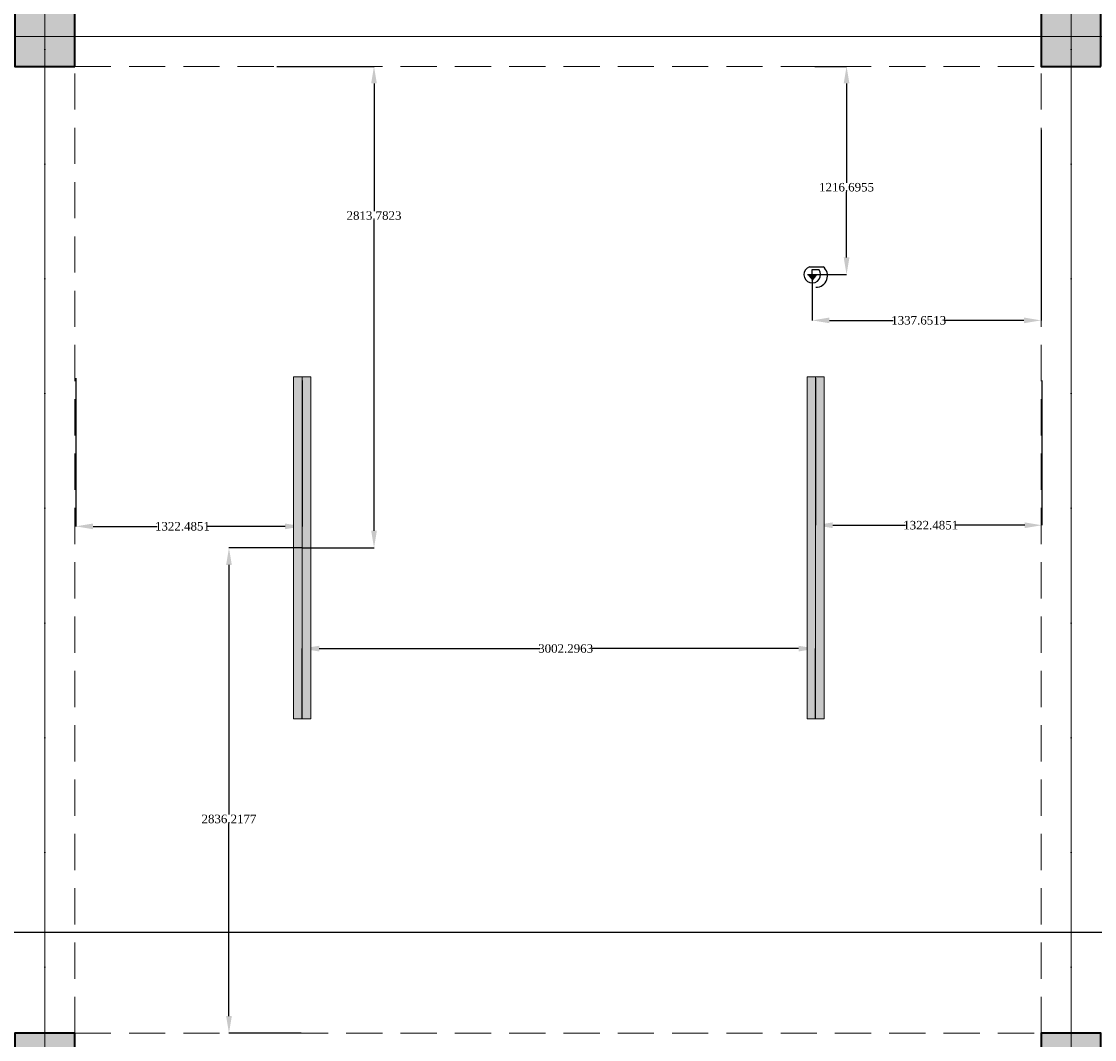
# Model space of a CAD drawing. Header units: inches. Extents: x -177438 to 34922, y -9538 to 55319.
# Tile 44 of 59: x 13632 to 19906, y 5760 to 11710. Entities that reach past the tile are written whole.
import ezdxf
from ezdxf.enums import TextEntityAlignment as Align

# ---------------------------------------------------------------- set-up
doc = ezdxf.new("R2010")
doc.units = ezdxf.units.IN
doc.header["$MEASUREMENT"] = 0
doc.linetypes.add('Dot & Dashed', pattern=[670.277762, 317.5, -176.388889, 0, -176.388874])
doc.linetypes.add('Hidden', pattern=[317.5, 211.666667, -105.833333])
for name, color, linetype in [('- ავარიული განათება', 7, 'Continuous'), ('- განათება', 7, 'Continuous'), ('Structural - Bearing', 7, 'Continuous'), ('Structural - Grid', 7, 'Continuous')]:
    doc.layers.add(name, color=color, linetype=linetype)
for name, color, linetype, lineweight, true_color in [('Structural - Bearing_Pen_No__102', 7, 'Continuous', 13, 0xcccccc), ('Structural - Bearing_Pen_No__161', 7, 'Continuous', 13, 0x6a6a6a), ('Structural - Bearing_Pen_No__28', 7, 'Continuous', 35, 0xa80f02), ('Structural - Bearing_Pen_No__81', 7, 'Continuous', 20, 0x6a6a6a), ('Structural - Grid_Pen_No__81', 7, 'Continuous', 20, 0x6a6a6a)]:
    doc.layers.add(name, color=color, linetype=linetype, lineweight=lineweight, true_color=true_color)
doc.layers.add('Structural - Bearing_Pen_No__20', color=1, linetype='Continuous', lineweight=0)
doc.styles.add('GENERATED_STYLE_3', font='txt')
doc.styles.get("Standard").update_dxf_attribs({"font": 'arial.ttf'})
doc.dimstyles.get("Standard").update_dxf_attribs({"dimtxt": 0.18, "dimasz": 0.18, "dimexe": 0.18, "dimexo": 0.0625, "dimgap": 0.09, "dimtad": 0, "dimtih": 1, "dimtoh": 1, "dimdec": 4, "dimzin": 0, "dimdsep": 46, "dimtxsty": 'Standard', "dimcen": 0.09, "dimadec": 0, "dimazin": 0, "dimtfac": 1, "dimtdec": 4, "dimtofl": 0, "dimtmove": 0, "dimatfit": 3, "dimfxl": 1, "dimtolj": 1, "dimtzin": 0, "dimarcsym": 0})

# ---------------------------------------------------------------- blocks, each defined once
blk = doc.blocks.new('Column_24', base_point=(-17008.8, 32663))
at = {"layer": 'Structural - Bearing_Pen_No__161', "linetype": 'Continuous', "lineweight": 0, "true_color": 0x6a6a6a}
blk.add_hatch(color=251, dxfattribs=at).paths.add_polyline_path([(-16833.8, 32488), (-16833.8, 32838), (-17183.8, 32838), (-17183.8, 32488)])
at = {"layer": 'Structural - Bearing_Pen_No__20', "color": 1, "linetype": 'Continuous', "lineweight": 0}
for p, q in [((-17008.8, 32743), (-17008.8, 32918)), ((-17088.8, 32663), (-17263.8, 32663)), ((-16928.8, 32663), (-16753.8, 32663)), ((-17008.8, 32583), (-17008.8, 32408))]:
    blk.add_line(p, q, dxfattribs=at)
blk.add_point((-17008.8, 32663), dxfattribs=at)
at = {"layer": 'Structural - Bearing_Pen_No__28', "color": 14, "linetype": 'Continuous', "lineweight": 35, "true_color": 0xa80f02, "flags": 128}
blk.add_lwpolyline([(-16833.8, 32488), (-16833.8, 32838), (-17183.8, 32838), (-17183.8, 32488)], close=True, dxfattribs=at)
blk = doc.blocks.new('Column_26', base_point=(-17008.8, 26663))
at = {"layer": 'Structural - Bearing_Pen_No__161', "linetype": 'Continuous', "lineweight": 0, "true_color": 0x6a6a6a}
blk.add_hatch(color=251, dxfattribs=at).paths.add_polyline_path([(-16833.8, 26488), (-16833.8, 26838), (-17183.8, 26838), (-17183.8, 26488)])
at = {"layer": 'Structural - Bearing_Pen_No__20', "color": 1, "linetype": 'Continuous', "lineweight": 0}
for p, q in [((-17008.8, 26743), (-17008.8, 26918)), ((-17088.8, 26663), (-17263.8, 26663)), ((-16928.8, 26663), (-16753.8, 26663)), ((-17008.8, 26583), (-17008.8, 26408))]:
    blk.add_line(p, q, dxfattribs=at)
blk.add_point((-17008.8, 26663), dxfattribs=at)
at = {"layer": 'Structural - Bearing_Pen_No__28', "color": 14, "linetype": 'Continuous', "lineweight": 35, "true_color": 0xa80f02, "flags": 128}
blk.add_lwpolyline([(-16833.8, 26488), (-16833.8, 26838), (-17183.8, 26838), (-17183.8, 26488)], close=True, dxfattribs=at)
blk = doc.blocks.new('Column_28', base_point=(-11008.8, 32663))
at = {"layer": 'Structural - Bearing_Pen_No__161', "linetype": 'Continuous', "lineweight": 0, "true_color": 0x6a6a6a}
blk.add_hatch(color=251, dxfattribs=at).paths.add_polyline_path([(-10833.8, 32488), (-10833.8, 32838), (-11183.8, 32838), (-11183.8, 32488)])
at = {"layer": 'Structural - Bearing_Pen_No__20', "color": 1, "linetype": 'Continuous', "lineweight": 0}
for p, q in [((-11008.8, 32743), (-11008.8, 32918)), ((-11088.8, 32663), (-11263.8, 32663)), ((-10928.8, 32663), (-10753.8, 32663)), ((-11008.8, 32583), (-11008.8, 32408))]:
    blk.add_line(p, q, dxfattribs=at)
blk.add_point((-11008.8, 32663), dxfattribs=at)
at = {"layer": 'Structural - Bearing_Pen_No__28', "color": 14, "linetype": 'Continuous', "lineweight": 35, "true_color": 0xa80f02, "flags": 128}
blk.add_lwpolyline([(-10833.8, 32488), (-10833.8, 32838), (-11183.8, 32838), (-11183.8, 32488)], close=True, dxfattribs=at)
blk = doc.blocks.new('Column_30', base_point=(-11008.8, 26663))
at = {"layer": 'Structural - Bearing_Pen_No__161', "linetype": 'Continuous', "lineweight": 0, "true_color": 0x6a6a6a}
blk.add_hatch(color=251, dxfattribs=at).paths.add_polyline_path([(-10833.8, 26488), (-10833.8, 26838), (-11183.8, 26838), (-11183.8, 26488)])
at = {"layer": 'Structural - Bearing_Pen_No__20', "color": 1, "linetype": 'Continuous', "lineweight": 0}
for p, q in [((-11008.8, 26743), (-11008.8, 26918)), ((-11088.8, 26663), (-11263.8, 26663)), ((-10928.8, 26663), (-10753.8, 26663)), ((-11008.8, 26583), (-11008.8, 26408))]:
    blk.add_line(p, q, dxfattribs=at)
blk.add_point((-11008.8, 26663), dxfattribs=at)
at = {"layer": 'Structural - Bearing_Pen_No__28', "color": 14, "linetype": 'Continuous', "lineweight": 35, "true_color": 0xa80f02, "flags": 128}
blk.add_lwpolyline([(-10833.8, 26488), (-10833.8, 26838), (-11183.8, 26838), (-11183.8, 26488)], close=True, dxfattribs=at)
blk = doc.blocks.new('Standard grid marker')
at = {"layer": 'Structural - Grid_Pen_No__81', "color": 251, "linetype": 'Continuous', "lineweight": 20, "true_color": 0x6a6a6a}
blk.add_line((1000, 0), (51328.1, 0), dxfattribs=at)
at = {"layer": 'Structural - Grid_Pen_No__81', "color": 251, "lineweight": 20, "true_color": 0x6a6a6a, "style": 'GENERATED_STYLE_3'}
for tag, p in [('AC_MarkerText_1_0', (-100, -144)), ('AC_MarkerText_1_1', (52428.1, -144))]:
    blk.add_attdef(tag, text='', height=100, rotation=180, dxfattribs=at).set_placement(p, align=Align.TOP_CENTER)
blk = doc.blocks.new('Standard grid marker_2')
at = {"layer": 'Structural - Grid_Pen_No__81', "color": 251, "linetype": 'Continuous', "lineweight": 20, "true_color": 0x6a6a6a}
blk.add_line((1000, 0), (27734.9, 0), dxfattribs=at)
at = {"layer": 'Structural - Grid_Pen_No__81', "color": 251, "lineweight": 20, "true_color": 0x6a6a6a, "style": 'GENERATED_STYLE_3'}
for tag, p in [('AC_MarkerText_1_0', (-1.5, -46.7)), ('AC_MarkerText_1_1', (28933.4, -46.7))]:
    blk.add_attdef(tag, text='', height=100, rotation=270, dxfattribs=at).set_placement(p, align=Align.TOP_CENTER)
blk = doc.blocks.new('Beam_3', base_point=(-11008.8, 14663))
at = {"layer": 'Structural - Bearing_Pen_No__102', "color": 254, "linetype": 'Hidden', "lineweight": 13, "true_color": 0xcccccc}
blk.add_line((-11183.8, 26838), (-11183.8, 32488), dxfattribs=at)
at = {"layer": 'Structural - Bearing_Pen_No__81', "color": 251, "linetype": 'Dot & Dashed', "lineweight": 20, "true_color": 0x6a6a6a}
blk.add_line((-11008.8, 14663), (-11008.8, 39096.2), dxfattribs=at)
blk = doc.blocks.new('Beam_4', base_point=(-17008.8, 14663))
at = {"layer": 'Structural - Bearing_Pen_No__102', "color": 254, "linetype": 'Hidden', "lineweight": 13, "true_color": 0xcccccc}
blk.add_line((-16833.8, 26838), (-16833.8, 32488), dxfattribs=at)
at = {"layer": 'Structural - Bearing_Pen_No__81', "color": 251, "linetype": 'Dot & Dashed', "lineweight": 20, "true_color": 0x6a6a6a}
blk.add_line((-17008.8, 14663), (-17008.8, 39096.2), dxfattribs=at)
blk = doc.blocks.new('Beam_12', base_point=(-47008.8, 26663))
at = {"layer": 'Structural - Bearing_Pen_No__102', "color": 254, "linetype": 'Hidden', "lineweight": 13, "true_color": 0xcccccc}
blk.add_line((-16833.8, 26838), (-11183.8, 26838), dxfattribs=at)
blk = doc.blocks.new('Beam_13', base_point=(-47008.8, 32663))
at = {"layer": 'Structural - Bearing_Pen_No__102', "color": 254, "linetype": 'Hidden', "lineweight": 13, "true_color": 0xcccccc}
blk.add_line((-16833.8, 32488), (-11183.8, 32488), dxfattribs=at)
at = {"layer": 'Structural - Bearing_Pen_No__81', "color": 251, "linetype": 'Dot & Dashed', "lineweight": 20, "true_color": 0x6a6a6a}
blk.add_line((-47008.8, 32663), (991.2, 32663), dxfattribs=at)
blk = doc.blocks.new('მოძრაობის დეტექტორი')
at = {"layer": '- განათება'}
h = blk.add_hatch(color=6, dxfattribs=at)
h.dxf.hatch_style = 1
h.paths.add_polyline_path([(-100, -1), (1, -123), (100, 1)])
at = {"layer": '- განათება', "color": 6}
for p, q in [((-100, -1), (100, 1)), ((-58, 165), (233, 165)), ((0, 106), (143, 106)), ((1, -123), (100, 1))]:
    blk.add_line(p, q, dxfattribs=at)
blk.add_lwpolyline([(0, 0), (0, 106)], dxfattribs=at)
for centre, radius, start, end in [((3, 0), 176, 110.3272, 37.1447), ((77, -23), 245, 270.0765, 50.2358)]:
    blk.add_arc(centre, radius, start, end, dxfattribs=at)
blk = doc.blocks.new('მოძრაობის დედექტორი')
at = {"layer": '- განათება', "color": 6}
blk.add_blockref('მოძრაობის დეტექტორი', (0, 0), dxfattribs=at)
blk = doc.blocks.new('*D892')
at = {"layer": '- განათება', "color": 0, "lineweight": -2, "transparency": 16777216}
for p, q in [((15125, 11447.3), (15693.6, 11447.3)), ((15693.4, 11347.3), (15693.4, 10600.6)), ((15693.4, 8733.5), (15693.4, 10549.4)), ((15273.2, 8633.5), (15693.6, 8633.5))]:
    blk.add_line(p, q, dxfattribs=at)
at = {"layer": '- განათება', "color": 0, "transparency": 16777216}
for points in [[(15676.7, 11347.3), (15710.1, 11347.3), (15693.4, 11447.3)], [(15676.7, 8733.5), (15710.1, 8733.5), (15693.4, 8633.5)]]:
    blk.add_solid(points, dxfattribs=at)
at = {"layer": 'Defpoints', "color": 0, "transparency": 16777216}
for p in [(15124.9, 11447.3), (15693.4, 11447.3), (15273.1, 8633.5)]:
    blk.add_point(p, dxfattribs=at)
at = {"layer": '- განათება', "color": 0, "transparency": 16777216, "insert": (15693.4, 10575), "char_height": 50, "attachment_point": 5}
blk.add_mtext('\\A1;{\\fSylfaen|b0|i0|c0|p18;2813.7823}', dxfattribs=at)
blk = doc.blocks.new('*D890')
at = {"layer": '- განათება', "color": 0, "lineweight": -2, "transparency": 16777216}
for p, q in [((15273.1, 7633.6), (15273.1, 8044.7)), ((15373.1, 8044.5), (16662.5, 8044.5)), ((18175.4, 8044.5), (16965.3, 8044.5)), ((18275.4, 7633.6), (18275.4, 8044.7))]:
    blk.add_line(p, q, dxfattribs=at)
at = {"layer": '- განათება', "color": 0, "transparency": 16777216}
for points in [[(15373.1, 8061.2), (15373.1, 8027.8), (15273.1, 8044.5)], [(18175.4, 8061.2), (18175.4, 8027.8), (18275.4, 8044.5)]]:
    blk.add_solid(points, dxfattribs=at)
at = {"layer": 'Defpoints', "color": 0, "transparency": 16777216}
for p in [(15273.1, 8044.5), (15273.1, 7633.5), (18275.4, 7633.5)]:
    blk.add_point(p, dxfattribs=at)
at = {"layer": '- განათება', "color": 0, "transparency": 16777216, "insert": (16813.9, 8044.5), "char_height": 50, "attachment_point": 5}
blk.add_mtext('\\A1;{\\fSylfaen|b0|i0|c0|p18;3002.2963}', dxfattribs=at)
blk = doc.blocks.new('*D891')
at = {"layer": '- განათება', "color": 0, "lineweight": -2, "transparency": 16777216}
for p, q in [((15273, 8633.5), (14845.3, 8633.5)), ((14845.5, 8533.5), (14845.5, 7074.1)), ((14845.5, 5897.3), (14845.5, 7022.9)), ((15266.8, 5797.3), (14845.3, 5797.3))]:
    blk.add_line(p, q, dxfattribs=at)
at = {"layer": '- განათება', "color": 0, "transparency": 16777216}
for points in [[(14828.8, 8533.5), (14862.2, 8533.5), (14845.5, 8633.5)], [(14828.8, 5897.3), (14862.2, 5897.3), (14845.5, 5797.3)]]:
    blk.add_solid(points, dxfattribs=at)
at = {"layer": 'Defpoints', "color": 0, "transparency": 16777216}
for p in [(14845.5, 8633.5), (15273.1, 8633.5), (15266.9, 5797.3)]:
    blk.add_point(p, dxfattribs=at)
at = {"layer": '- განათება', "color": 0, "transparency": 16777216, "insert": (14845.5, 7048.5), "char_height": 50, "attachment_point": 5}
blk.add_mtext('\\A1;{\\fSylfaen|b0|i0|c0|p18;2836.2177}', dxfattribs=at)
blk = doc.blocks.new('*D901')
at = {"layer": '- განათება', "color": 0, "lineweight": -2, "transparency": 16777216}
for p, q in [((13950.6, 9624.7), (13950.6, 8758.8)), ((15273.1, 9611.4), (15273.1, 8758.8)), ((14050.6, 8759), (14426.5, 8759)), ((15173.1, 8759), (14720.3, 8759))]:
    blk.add_line(p, q, dxfattribs=at)
at = {"layer": '- განათება', "color": 0, "transparency": 16777216}
for points in [[(14050.6, 8775.7), (14050.6, 8742.3), (13950.6, 8759)], [(15173.1, 8775.7), (15173.1, 8742.3), (15273.1, 8759)]]:
    blk.add_solid(points, dxfattribs=at)
at = {"layer": 'Defpoints', "color": 0, "transparency": 16777216}
for p in [(13950.6, 9624.7), (15273.1, 9611.5), (13950.6, 8759)]:
    blk.add_point(p, dxfattribs=at)
at = {"layer": '- განათება', "color": 0, "transparency": 16777216, "insert": (14573.4, 8759), "char_height": 50, "attachment_point": 5}
blk.add_mtext('\\A1;{\\fSylfaen|b0|i0|c0|p18;1322.4851}', dxfattribs=at)
blk = doc.blocks.new('*D900')
at = {"layer": '- განათება', "color": 0, "lineweight": -2, "transparency": 16777216}
for p, q in [((18275.4, 9624.7), (18275.4, 8765.3)), ((19597.9, 9611.4), (19597.9, 8765.3)), ((18375.4, 8765.5), (18801.3, 8765.5)), ((19497.9, 8765.5), (19095.1, 8765.5))]:
    blk.add_line(p, q, dxfattribs=at)
at = {"layer": '- განათება', "color": 0, "transparency": 16777216}
for points in [[(18375.4, 8782.2), (18375.4, 8748.8), (18275.4, 8765.5)], [(19497.9, 8782.2), (19497.9, 8748.8), (19597.9, 8765.5)]]:
    blk.add_solid(points, dxfattribs=at)
at = {"layer": 'Defpoints', "color": 0, "transparency": 16777216}
for p in [(18275.4, 9624.7), (19597.9, 9611.5), (18275.4, 8765.5)]:
    blk.add_point(p, dxfattribs=at)
at = {"layer": '- განათება', "color": 0, "transparency": 16777216, "insert": (18948.2, 8765.5), "char_height": 50, "attachment_point": 5}
blk.add_mtext('\\A1;{\\fSylfaen|b0|i0|c0|p18;1322.4851}', dxfattribs=at)
blk = doc.blocks.new('*D1022')
at = {"layer": '- განათება', "color": 0, "lineweight": -2, "transparency": 16777216}
for p, q in [((19593.7, 11076.5), (19593.7, 9962.5)), ((18256.1, 10230.5), (18256.1, 9962.5)), ((18356.1, 9962.7), (18728.6, 9962.7)), ((19493.7, 9962.7), (19027.5, 9962.7))]:
    blk.add_line(p, q, dxfattribs=at)
at = {"layer": '- განათება', "color": 0, "transparency": 16777216}
for points in [[(18356.1, 9979.4), (18356.1, 9946.1), (18256.1, 9962.7)], [(19493.7, 9979.4), (19493.7, 9946.1), (19593.7, 9962.7)]]:
    blk.add_solid(points, dxfattribs=at)
at = {"layer": 'Defpoints', "color": 0, "transparency": 16777216}
for p in [(19593.7, 11076.6), (18256.1, 10230.6), (18256.1, 9962.7)]:
    blk.add_point(p, dxfattribs=at)
at = {"layer": '- განათება', "color": 0, "transparency": 16777216, "insert": (18878.1, 9962.7), "char_height": 50, "attachment_point": 5}
blk.add_mtext('\\A1;{\\fSylfaen|b0|i0|c0|p18;1337.6513}', dxfattribs=at)
blk = doc.blocks.new('*D1023')
at = {"layer": '- განათება', "color": 0, "lineweight": -2, "transparency": 16777216}
for p, q in [((18269.9, 11447.3), (18456.5, 11447.3)), ((18456.3, 11347.3), (18456.3, 10766.4)), ((18456.3, 10330.6), (18456.3, 10715)), ((18255.4, 10230.6), (18456.5, 10230.6))]:
    blk.add_line(p, q, dxfattribs=at)
at = {"layer": '- განათება', "color": 0, "transparency": 16777216}
for points in [[(18439.7, 11347.3), (18473, 11347.3), (18456.3, 11447.3)], [(18439.7, 10330.6), (18473, 10330.6), (18456.3, 10230.6)]]:
    blk.add_solid(points, dxfattribs=at)
at = {"layer": 'Defpoints', "color": 0, "transparency": 16777216}
for p in [(18269.9, 11447.3), (18255.3, 10230.6), (18456.3, 10230.6)]:
    blk.add_point(p, dxfattribs=at)
at = {"layer": '- განათება', "color": 0, "transparency": 16777216, "insert": (18456.3, 10740.7), "char_height": 50, "attachment_point": 5}
blk.add_mtext('\\A1;{\\fSylfaen|b0|i0|c0|p18;1216.6955}', dxfattribs=at)

msp = doc.modelspace()

# ---------------------------------------------------------------- hatches: boundary and pattern name
at = {"layer": '- განათება', "linetype": 'Continuous', "lineweight": 0, "true_color": 0xbfbf00}
for points in [[(15223.09016, 9633.50161), (15323.09016, 9633.50161), (15323.09016, 7633.50161), (15223.09016, 7633.50161)], [(18225.3865, 9633.50161), (18325.3865, 9633.50161), (18325.3865, 7633.50161), (18225.3865, 7633.50161)]]:
    msp.add_hatch(color=52, dxfattribs=at).paths.add_polyline_path(points)

# ---------------------------------------------------------------- linework, layer by layer
at = {"layer": '- ავარიული განათება', "color": 3}
msp.add_lwpolyline([(4768.71602, 6386.88071), (22768.71602, 6386.88071), (22768.71602, 8544.30312)], dxfattribs=at)
at = {"layer": '- განათება', "color": 7, "linetype": 'Continuous', "lineweight": 13}
for p, q in [((15273.09016, 9633.50161), (15273.09016, 7633.50161)), ((18275.3865, 9633.50161), (18275.3865, 7633.50161))]:
    msp.add_line(p, q, dxfattribs=at)
at = {"layer": '- განათება', "color": 8, "linetype": 'Continuous', "lineweight": 15, "flags": 128}
for points in [[(15223.09016, 9633.50161), (15323.09016, 9633.50161), (15323.09016, 7633.50161), (15223.09016, 7633.50161)], [(18225.3865, 9633.50161), (18325.3865, 9633.50161), (18325.3865, 7633.50161), (18225.3865, 7633.50161)]]:
    msp.add_lwpolyline(points, close=True, dxfattribs=at)

# ---------------------------------------------------------------- block references
at = {"layer": '- განათება', "color": 6, "xscale": 0.2773570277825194, "yscale": 0.2773570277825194, "zscale": 0.2773570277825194}
msp.add_blockref('მოძრაობის დედექტორი', (18255.29912, 10230.58846), dxfattribs=at)
at = {"layer": 'Structural - Bearing', "color": 254, "lineweight": 13, "true_color": 0xcccccc}
for name, p in [('Beam_4', (13768.71602, -6377.71606)), ('Beam_3', (19768.71602, -6377.71606)), ('Beam_13', (-16231.28398, 11622.28394)), ('Beam_12', (-16231.28398, 5622.28394))]:
    msp.add_blockref(name, p, dxfattribs=at)
at = {"layer": 'Structural - Bearing', "color": 14, "lineweight": 35, "true_color": 0xa80f02}
for name, p in [('Column_24', (13768.71602, 11622.28394)), ('Column_28', (19768.71602, 11622.28394)), ('Column_26', (13768.71602, 5622.28394)), ('Column_30', (19768.71602, 5622.28394))]:
    msp.add_blockref(name, p, dxfattribs=at)
at = {"layer": 'Structural - Grid', "color": 8, "linetype": 'Continuous', "lineweight": 15, "zscale": 1000}
for name, p, rotation in [('Standard grid marker_2', (13768.71602, -9337.64184), 90), ('Standard grid marker_2', (19768.71602, -9337.64184), 90), ('Standard grid marker', (34721.7883, 11622.28394), 180)]:
    msp.add_blockref(name, p, dxfattribs=dict(at, rotation=rotation))

# ---------------------------------------------------------------- dimensions: what is measured, and where the dimension line sits
at = {"layer": '- განათება', "color": 1}
for base, p1, p2, angle, picture, middle in [((15693.38904, 11447.28394), (15273.09016, 8633.50161), (15124.88904, 11447.28394), 90, '*D892', (15693.38904, 10575)), ((18456.34156, 10230.58846), (18269.87298, 11447.28394), (18255.29912, 10230.58846), 270, '*D1023', (18456.34156, 10740.71767)), ((18256.06474, 9962.71767), (19593.71602, 11076.58846), (18256.06474, 10230.60289), 180, '*D1022', (18878.08309, 9962.71767)), ((13950.60507, 8759), (15273.09016, 9611.5), (13950.60507, 9624.71767), 180, '*D901', (14573.38904, 8759)), ((18275.3865, 8765.5), (19597.8716, 9611.5), (18275.3865, 9624.71767), 180, '*D900', (18948.17048, 8765.5)), ((14845.5, 8633.50161), (15266.88904, 5797.28394), (15273.09016, 8633.50161), 90, '*D891', (14845.5, 7048.5)), ((15273.09016, 8044.5), (18275.3865, 7633.50161), (15273.09016, 7633.50161), 180, '*D890', (16813.88904, 8044.5))]:
    dim = msp.add_linear_dim(base=base, p1=p1, p2=p2, angle=angle, text='{\\fSylfaen|b0|i0|c0|p18;<>}', dimstyle='Standard', override={"dimtxt": 50, "dimasz": 100}, dxfattribs=at)
    dim.commit()
    dim.dimension.update_dxf_attribs({"geometry": picture, "text_midpoint": middle, "dimtype": 160})

doc.saveas('drawing.dxf')
